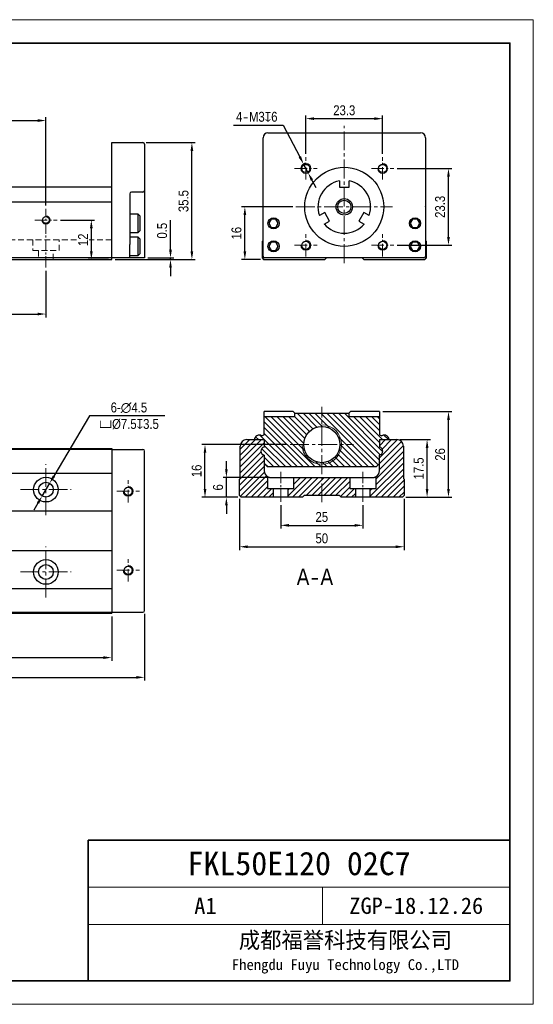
# Model space of a CAD drawing. Header units: millimetres. Extents: x 100 to 1971, y 30 to 690.
# Tile 12 of 20: x 850 to 1006, y 30 to 329. Entities that reach past the tile are written whole.
import ezdxf

# ---------------------------------------------------------------- set-up
doc = ezdxf.new("R2010")
doc.units = ezdxf.units.MM
doc.linetypes.add('CENTER2', pattern=[28.575, 19.05, -3.175, 3.175, -3.175])
doc.linetypes.add('DASHED', pattern=[19.05, 12.7, -6.35])
doc.layers.get('Defpoints').update_dxf_attribs({"lineweight": 13})
for name, color, linetype, lineweight in [('剖面', 252, 'Continuous', 5), ('小粗', 7, 'Continuous', 25), ('标注', 3, 'Continuous', 13), ('点划线', 1, 'CENTER2', 13), ('粗线', 7, 'Continuous', 35), ('细线', 7, 'Continuous', 13), ('虚线', 253, 'DASHED', 13)]:
    doc.layers.add(name, color=color, linetype=linetype, lineweight=lineweight)
doc.styles.add('3.5', font='ARIALN.TTF', dxfattribs={"height": 3})
doc.styles.add('7', font='ARIALN.TTF', dxfattribs={"height": 7})
doc.styles.add('图号', font='txt', dxfattribs={"height": 3.5})
doc.dimstyles.new('A4—对齐', dxfattribs={"dimtxt": 3, "dimasz": 2.5, "dimexe": 1, "dimexo": 1, "dimgap": 1, "dimtad": 1, "dimdec": 1, "dimzin": 9, "dimdsep": 46, "dimtxsty": '3.5', "dimcen": 2.5, "dimadec": 0, "dimazin": 0, "dimtm": 1e-09, "dimtfac": 1, "dimtdec": 1, "dimtmove": 0, "dimatfit": 3, "dimfxl": 0, "dimtolj": 1, "dimarcsym": 0})
doc.dimstyles.new('A4—水平', dxfattribs={"dimtxt": 3.5, "dimasz": 2.5, "dimexe": 2, "dimexo": 1, "dimgap": 1, "dimtad": 1, "dimtih": 1, "dimtoh": 1, "dimdec": 1, "dimzin": 12, "dimdsep": 46, "dimtxsty": '3.5', "dimcen": 2.5, "dimadec": 0, "dimazin": 0, "dimtm": 1e-09, "dimtfac": 1, "dimtdec": 1, "dimtmove": 0, "dimatfit": 3, "dimfxl": 0, "dimtolj": 1, "dimarcsym": 0})

# ---------------------------------------------------------------- blocks, each defined once
blk = doc.blocks.new('A4图框')
at = {"layer": '粗线'}
for p in [(202, 5), (292, 35)]:
    blk.add_line(p, (202, 35), dxfattribs=at)
blk.add_lwpolyline([(5, 205), (292, 205), (292, 5), (5, 5)], close=True, dxfattribs=at)
at = {"layer": '细线'}
for p, q in [((292, 25), (202, 25)), ((252, 17), (252, 25)), ((292, 17), (202, 17))]:
    blk.add_line(p, q, dxfattribs=at)
blk.add_lwpolyline([(0, 210), (297, 210), (297, 0), (0, 0)], close=True, dxfattribs=at)
at = {"layer": '细线', "insert": (256.89, 11), "char_height": 3.5, "width": 70.2104, "attachment_point": 5, "style": '图号'}
blk.add_mtext('成都福誉科技有限公司\\P{\\H0.65714x;Fhengdu Fuyu Technology Co.,LTD}', dxfattribs=at)
blk = doc.blocks.new('*D45')
at = {"layer": 'Defpoints', "color": 0, "transparency": 16777216}
for p in [(912.4, 189.97), (925.9, 189.97), (916.9, 183.97)]:
    blk.add_point(p, dxfattribs=at)
at = {"layer": '标注', "color": 0, "lineweight": -2, "transparency": 16777216}
for p, q in [((912.4, 192.47), (912.4, 194.97)), ((924.9, 189.97), (911.4, 189.97)), ((912.4, 183.97), (912.4, 189.97)), ((915.9, 183.97), (911.4, 183.97)), ((912.4, 181.47), (912.4, 178.97))]:
    blk.add_line(p, q, dxfattribs=at)
at = {"layer": '标注', "color": 0, "transparency": 16777216}
for points in [[(911.99, 192.47), (912.82, 192.47), (912.4, 189.97)], [(911.99, 181.47), (912.82, 181.47), (912.4, 183.97)]]:
    blk.add_solid(points, dxfattribs=at)
at = {"layer": '标注', "color": 0, "transparency": 16777216, "insert": (909.87, 186.97), "char_height": 3, "attachment_point": 5, "rotation": 90, "style": '3.5'}
blk.add_mtext('\\A1;6', dxfattribs=at)
blk = doc.blocks.new('*D48')
at = {"layer": 'Defpoints', "color": 0, "transparency": 16777216}
for p in [(857.55, 298.35), (697.55, 271.55), (857.55, 271.55)]:
    blk.add_point(p, dxfattribs=at)
at = {"layer": '标注', "color": 0, "lineweight": -2, "transparency": 16777216}
for p, q in [((697.55, 272.55), (697.55, 299.35)), ((857.55, 272.55), (857.55, 299.35)), ((700.05, 298.35), (855.05, 298.35))]:
    blk.add_line(p, q, dxfattribs=at)
at = {"layer": '标注', "color": 0, "transparency": 16777216}
for points in [[(700.05, 298.77), (700.05, 297.93), (697.55, 298.35)], [(855.05, 298.77), (855.05, 297.93), (857.55, 298.35)]]:
    blk.add_solid(points, dxfattribs=at)
at = {"layer": '标注', "color": 0, "transparency": 16777216, "insert": (777.55, 300.88), "char_height": 3, "width": 15.9784, "attachment_point": 5, "style": '3.5'}
blk.add_mtext('\\A1;160', dxfattribs=at)
blk = doc.blocks.new('*D53')
at = {"layer": 'Defpoints', "color": 0, "transparency": 16777216}
for p in [(697.55, 253.7), (857.55, 253.7), (857.55, 239.6)]:
    blk.add_point(p, dxfattribs=at)
at = {"layer": '标注', "color": 0, "lineweight": -2, "transparency": 16777216}
for p, q in [((697.55, 252.7), (697.55, 238.6)), ((857.55, 252.7), (857.55, 238.6)), ((700.05, 239.6), (855.05, 239.6))]:
    blk.add_line(p, q, dxfattribs=at)
at = {"layer": '标注', "color": 0, "transparency": 16777216}
for points in [[(700.05, 240.02), (700.05, 239.19), (697.55, 239.6)], [(855.05, 240.02), (855.05, 239.19), (857.55, 239.6)]]:
    blk.add_solid(points, dxfattribs=at)
at = {"layer": '标注', "color": 0, "transparency": 16777216, "insert": (777.55, 242.13), "char_height": 3, "width": 26.9489, "attachment_point": 5, "style": '3.5'}
blk.add_mtext('\\A1;{\\fSimSun|b0|i0|c134|p34;2}×80', dxfattribs=at)
blk = doc.blocks.new('*D54')
at = {"layer": 'Defpoints', "color": 0, "transparency": 16777216}
for p in [(860.96, 268.15), (871.36, 268.15), (877.55, 256.15)]:
    blk.add_point(p, dxfattribs=at)
at = {"layer": '标注', "color": 0, "lineweight": -2, "transparency": 16777216}
for p, q in [((861.96, 268.15), (872.36, 268.15)), ((871.36, 258.65), (871.36, 265.65)), ((876.55, 256.15), (870.36, 256.15))]:
    blk.add_line(p, q, dxfattribs=at)
at = {"layer": '标注', "color": 0, "transparency": 16777216}
for points in [[(870.94, 265.65), (871.77, 265.65), (871.36, 268.15)], [(870.94, 258.65), (871.77, 258.65), (871.36, 256.15)]]:
    blk.add_solid(points, dxfattribs=at)
at = {"layer": '标注', "color": 0, "transparency": 16777216, "insert": (868.85, 262.15), "char_height": 3, "attachment_point": 5, "rotation": 90, "style": '3.5', "bg_fill": 3, "box_fill_scale": 1.1, "bg_fill_color": 256, "bg_fill_true_color": 13158600, "bg_fill_transparency": 0}
blk.add_mtext('\\A1;12', dxfattribs=at)
blk = doc.blocks.new('*D55')
at = {"layer": 'Defpoints', "color": 0, "transparency": 16777216}
for p in [(877.55, 256.15), (887.55, 256.65), (895.42, 256.65)]:
    blk.add_point(p, dxfattribs=at)
at = {"layer": '标注', "color": 0, "lineweight": -2, "transparency": 16777216}
for p, q in [((895.42, 259.15), (895.42, 268.14)), ((878.55, 256.15), (896.42, 256.15)), ((888.55, 256.65), (896.42, 256.65)), ((895.42, 256.15), (895.42, 256.65)), ((895.42, 253.65), (895.42, 251.15))]:
    blk.add_line(p, q, dxfattribs=at)
at = {"layer": '标注', "color": 0, "transparency": 16777216}
for points in [[(895, 259.15), (895.83, 259.15), (895.42, 256.65)], [(895, 253.65), (895.83, 253.65), (895.42, 256.15)]]:
    blk.add_solid(points, dxfattribs=at)
at = {"layer": '标注', "color": 0, "transparency": 16777216, "insert": (892.88, 264.9), "char_height": 3, "attachment_point": 5, "rotation": 90, "style": '3.5'}
blk.add_mtext('\\A1;0.5', dxfattribs=at)
blk = doc.blocks.new('*D56')
at = {"layer": 'Defpoints', "color": 0, "transparency": 16777216}
for p in [(887.05, 291.65), (901.92, 291.65), (877.55, 256.15)]:
    blk.add_point(p, dxfattribs=at)
at = {"layer": '标注', "color": 0, "lineweight": -2, "transparency": 16777216}
for p, q in [((888.05, 291.65), (902.92, 291.65)), ((901.92, 258.65), (901.92, 289.15)), ((878.55, 256.15), (902.92, 256.15))]:
    blk.add_line(p, q, dxfattribs=at)
at = {"layer": '标注', "color": 0, "transparency": 16777216}
for points in [[(901.5, 289.15), (902.33, 289.15), (901.92, 291.65)], [(901.5, 258.65), (902.33, 258.65), (901.92, 256.15)]]:
    blk.add_solid(points, dxfattribs=at)
at = {"layer": '标注', "color": 0, "transparency": 16777216, "insert": (899.38, 273.9), "char_height": 3, "attachment_point": 5, "rotation": 90, "style": '3.5'}
blk.add_mtext('\\A1;35.5', dxfattribs=at)
blk = doc.blocks.new('*D57')
at = {"layer": 'Defpoints', "color": 0, "transparency": 16777216}
for p in [(918.01, 272.15), (933.55, 272.15), (923.73, 256.15)]:
    blk.add_point(p, dxfattribs=at)
at = {"layer": '标注', "color": 0, "lineweight": -2, "transparency": 16777216}
for p, q in [((932.55, 272.15), (917.01, 272.15)), ((918.01, 258.65), (918.01, 269.65)), ((922.73, 256.15), (917.01, 256.15))]:
    blk.add_line(p, q, dxfattribs=at)
at = {"layer": '标注', "color": 0, "transparency": 16777216}
for points in [[(917.6, 269.65), (918.43, 269.65), (918.01, 272.15)], [(917.6, 258.65), (918.43, 258.65), (918.01, 256.15)]]:
    blk.add_solid(points, dxfattribs=at)
at = {"layer": '标注', "color": 0, "transparency": 16777216, "insert": (915.48, 264.15), "char_height": 3, "attachment_point": 5, "rotation": 90, "style": '3.5'}
blk.add_mtext('\\A1;16', dxfattribs=at)
blk = doc.blocks.new('*D58')
at = {"layer": 'Defpoints', "color": 0, "transparency": 16777216}
for p in [(959.89, 298.93), (936.56, 287.22), (959.89, 287.22)]:
    blk.add_point(p, dxfattribs=at)
at = {"layer": '标注', "color": 0, "lineweight": -2, "transparency": 16777216}
for p, q in [((936.56, 288.22), (936.56, 299.93)), ((959.89, 288.22), (959.89, 299.93)), ((939.06, 298.93), (957.39, 298.93))]:
    blk.add_line(p, q, dxfattribs=at)
at = {"layer": '标注', "color": 0, "transparency": 16777216}
for points in [[(939.06, 299.35), (939.06, 298.52), (936.56, 298.93)], [(957.39, 299.35), (957.39, 298.52), (959.89, 298.93)]]:
    blk.add_solid(points, dxfattribs=at)
at = {"layer": '标注', "color": 0, "transparency": 16777216, "insert": (948.23, 301.46), "char_height": 3, "attachment_point": 5, "style": '3.5'}
blk.add_mtext('\\A1;23.3', dxfattribs=at)
blk = doc.blocks.new('*D59')
at = {"layer": 'Defpoints', "color": 0, "transparency": 16777216}
for p in [(963.3, 283.81), (979.9, 283.81), (963.3, 260.48)]:
    blk.add_point(p, dxfattribs=at)
at = {"layer": '标注', "color": 0, "lineweight": -2, "transparency": 16777216}
for p, q in [((964.3, 283.81), (980.9, 283.81)), ((979.9, 262.98), (979.9, 281.31)), ((964.3, 260.48), (980.9, 260.48))]:
    blk.add_line(p, q, dxfattribs=at)
at = {"layer": '标注', "color": 0, "transparency": 16777216}
for points in [[(979.49, 281.31), (980.32, 281.31), (979.9, 283.81)], [(979.49, 262.98), (980.32, 262.98), (979.9, 260.48)]]:
    blk.add_solid(points, dxfattribs=at)
at = {"layer": '标注', "color": 0, "transparency": 16777216, "insert": (977.37, 272.15), "char_height": 3, "attachment_point": 5, "rotation": 90, "style": '3.5'}
blk.add_mtext('\\A1;23.3', dxfattribs=at)
blk = doc.blocks.new('*D60')
at = {"layer": 'Defpoints', "color": 0, "transparency": 16777216}
for p in [(935.86, 285.14), (937.25, 282.48)]:
    blk.add_point(p, dxfattribs=at)
at = {"layer": '标注', "color": 0, "lineweight": -2, "transparency": 16777216}
for p, q in [((914.58, 296.95), (929.69, 296.95)), ((929.69, 296.95), (934.71, 287.36)), ((937.25, 282.48), (935.86, 285.14)), ((938.41, 280.27), (939.57, 278.05))]:
    blk.add_line(p, q, dxfattribs=at)
blk.add_arc((936.56, 283.81), 1.5, 90, 194.0059, dxfattribs=at)
at = {"layer": '标注', "color": 0, "transparency": 16777216}
for points in [[(935.07, 287.55), (934.34, 287.16), (935.86, 285.14)], [(938.78, 280.46), (938.04, 280.08), (937.25, 282.48)]]:
    blk.add_solid(points, dxfattribs=at)
at = {"layer": '标注', "color": 0, "transparency": 16777216, "insert": (921.63, 299.48), "char_height": 3, "width": 26.2693, "attachment_point": 5, "style": '3.5'}
blk.add_mtext('\\A1;4{\\fSimSun|b0|i0|c134|p34;-}M3{\\Fgdt|c134;x}6', dxfattribs=at)
blk = doc.blocks.new('*D70')
at = {"layer": 'Defpoints', "color": 0, "transparency": 16777216}
for p in [(677.55, 148.78), (877.55, 148.78), (877.55, 135.28)]:
    blk.add_point(p, dxfattribs=at)
at = {"layer": '标注', "color": 0, "lineweight": -2, "transparency": 16777216}
for p, q in [((677.55, 147.78), (677.55, 134.28)), ((877.55, 147.78), (877.55, 134.28)), ((680.05, 135.28), (875.05, 135.28))]:
    blk.add_line(p, q, dxfattribs=at)
at = {"layer": '标注', "color": 0, "transparency": 16777216}
for points in [[(680.05, 135.69), (680.05, 134.86), (677.55, 135.28)], [(875.05, 135.69), (875.05, 134.86), (877.55, 135.28)]]:
    blk.add_solid(points, dxfattribs=at)
at = {"layer": '标注', "color": 0, "transparency": 16777216, "insert": (777.55, 137.81), "char_height": 3, "width": 27.1458, "attachment_point": 5, "style": '3.5'}
blk.add_mtext('\\A1;200', dxfattribs=at)
blk = doc.blocks.new('*D71')
at = {"layer": 'Defpoints', "color": 0, "transparency": 16777216}
for p in [(887.55, 149.58), (617.55, 149.08), (887.55, 129.28)]:
    blk.add_point(p, dxfattribs=at)
at = {"layer": '标注', "color": 0, "lineweight": -2, "transparency": 16777216}
for p, q in [((617.55, 148.08), (617.55, 128.28)), ((887.55, 148.58), (887.55, 128.28)), ((620.05, 129.28), (885.05, 129.28))]:
    blk.add_line(p, q, dxfattribs=at)
at = {"layer": '标注', "color": 0, "transparency": 16777216}
for points in [[(620.05, 129.69), (620.05, 128.86), (617.55, 129.28)], [(885.05, 129.69), (885.05, 128.86), (887.55, 129.28)]]:
    blk.add_solid(points, dxfattribs=at)
at = {"layer": '标注', "color": 0, "transparency": 16777216, "insert": (752.55, 131.81), "char_height": 3, "width": 31.5025, "attachment_point": 5, "style": '3.5'}
blk.add_mtext('\\A1;270', dxfattribs=at)
blk = doc.blocks.new('*D78')
at = {"layer": 'Defpoints', "color": 0, "transparency": 16777216}
for p in [(858.7, 188.22), (856.41, 184.34)]:
    blk.add_point(p, dxfattribs=at)
at = {"layer": '标注', "color": 0, "lineweight": -2, "transparency": 16777216}
for p, q in [((870.79, 208.68), (859.97, 190.37)), ((893.74, 208.68), (870.79, 208.68)), ((856.41, 184.34), (858.7, 188.22)), ((855.13, 182.19), (853.86, 180.04))]:
    blk.add_line(p, q, dxfattribs=at)
at = {"layer": '标注', "color": 0, "transparency": 16777216}
for points in [[(859.61, 190.58), (860.33, 190.16), (858.7, 188.22)], [(854.77, 182.4), (855.49, 181.98), (856.41, 184.34)]]:
    blk.add_solid(points, dxfattribs=at)
at = {"layer": '标注', "color": 0, "transparency": 16777216, "insert": (882.77, 208.68), "char_height": 3, "width": 41.7241, "attachment_point": 5, "style": '3.5'}
blk.add_mtext('\\A1;6-∅4.5\\P{\\Fgdt|c134;v}%%C7.5{\\Fgdt|c134;x}3.5', dxfattribs=at)
blk = doc.blocks.new('*D79')
at = {"layer": 'Defpoints', "color": 0, "transparency": 16777216}
for p in [(905.9, 199.97), (931.77, 199.97), (916.9, 183.97)]:
    blk.add_point(p, dxfattribs=at)
at = {"layer": '标注', "color": 0, "lineweight": -2, "transparency": 16777216}
for p, q in [((930.77, 199.97), (904.9, 199.97)), ((905.9, 186.47), (905.9, 197.47)), ((915.9, 183.97), (904.9, 183.97))]:
    blk.add_line(p, q, dxfattribs=at)
at = {"layer": '标注', "color": 0, "transparency": 16777216}
for points in [[(905.49, 197.47), (906.32, 197.47), (905.9, 199.97)], [(905.49, 186.47), (906.32, 186.47), (905.9, 183.97)]]:
    blk.add_solid(points, dxfattribs=at)
at = {"layer": '标注', "color": 0, "transparency": 16777216, "insert": (903.37, 191.97), "char_height": 3, "attachment_point": 5, "rotation": 90, "style": '3.5'}
blk.add_mtext('\\A1;16', dxfattribs=at)
blk = doc.blocks.new('*D80')
at = {"layer": 'Defpoints', "color": 0, "transparency": 16777216}
for p in [(964.2, 201.47), (973.4, 201.47), (965.9, 183.97)]:
    blk.add_point(p, dxfattribs=at)
at = {"layer": '标注', "color": 0, "lineweight": -2, "transparency": 16777216}
for p, q in [((965.2, 201.47), (974.4, 201.47)), ((973.4, 186.47), (973.4, 198.97)), ((966.9, 183.97), (974.4, 183.97))]:
    blk.add_line(p, q, dxfattribs=at)
at = {"layer": '标注', "color": 0, "transparency": 16777216}
for points in [[(972.99, 198.97), (973.82, 198.97), (973.4, 201.47)], [(972.99, 186.47), (973.82, 186.47), (973.4, 183.97)]]:
    blk.add_solid(points, dxfattribs=at)
at = {"layer": '标注', "color": 0, "transparency": 16777216, "insert": (970.87, 192.72), "char_height": 3, "attachment_point": 5, "rotation": 90, "style": '3.5'}
blk.add_mtext('\\A1;17.5', dxfattribs=at)
blk = doc.blocks.new('*D81')
at = {"layer": 'Defpoints', "color": 0, "transparency": 16777216}
for p in [(958.9, 209.97), (979.9, 209.97), (965.9, 183.97)]:
    blk.add_point(p, dxfattribs=at)
at = {"layer": '标注', "color": 0, "lineweight": -2, "transparency": 16777216}
for p, q in [((959.9, 209.97), (980.9, 209.97)), ((979.9, 186.47), (979.9, 207.47)), ((966.9, 183.97), (980.9, 183.97))]:
    blk.add_line(p, q, dxfattribs=at)
at = {"layer": '标注', "color": 0, "transparency": 16777216}
for points in [[(979.49, 207.47), (980.32, 207.47), (979.9, 209.97)], [(979.49, 186.47), (980.32, 186.47), (979.9, 183.97)]]:
    blk.add_solid(points, dxfattribs=at)
at = {"layer": '标注', "color": 0, "transparency": 16777216, "insert": (977.37, 196.97), "char_height": 3, "attachment_point": 5, "rotation": 90, "style": '3.5'}
blk.add_mtext('\\A1;26', dxfattribs=at)
blk = doc.blocks.new('*D82')
at = {"layer": 'Defpoints', "color": 0, "transparency": 16777216}
for p in [(928.9, 182.54), (953.9, 182.54), (953.9, 175.44)]:
    blk.add_point(p, dxfattribs=at)
at = {"layer": '标注', "color": 0, "lineweight": -2, "transparency": 16777216}
for p, q in [((928.9, 181.54), (928.9, 174.44)), ((953.9, 181.54), (953.9, 174.44)), ((931.4, 175.44), (951.4, 175.44))]:
    blk.add_line(p, q, dxfattribs=at)
at = {"layer": '标注', "color": 0, "transparency": 16777216}
for points in [[(931.4, 175.85), (931.4, 175.02), (928.9, 175.44)], [(951.4, 175.85), (951.4, 175.02), (953.9, 175.44)]]:
    blk.add_solid(points, dxfattribs=at)
at = {"layer": '标注', "color": 0, "transparency": 16777216, "insert": (941.4, 177.97), "char_height": 3, "attachment_point": 5, "style": '3.5'}
blk.add_mtext('\\A1;25', dxfattribs=at)
blk = doc.blocks.new('*D83')
at = {"layer": 'Defpoints', "color": 0, "transparency": 16777216}
for p in [(916.4, 184.47), (966.4, 184.47), (966.4, 168.94)]:
    blk.add_point(p, dxfattribs=at)
at = {"layer": '标注', "color": 0, "lineweight": -2, "transparency": 16777216}
for p, q in [((916.4, 183.47), (916.4, 167.94)), ((966.4, 183.47), (966.4, 167.94)), ((918.9, 168.94), (963.9, 168.94))]:
    blk.add_line(p, q, dxfattribs=at)
at = {"layer": '标注', "color": 0, "transparency": 16777216}
for points in [[(918.9, 169.35), (918.9, 168.52), (916.4, 168.94)], [(963.9, 169.35), (963.9, 168.52), (966.4, 168.94)]]:
    blk.add_solid(points, dxfattribs=at)
at = {"layer": '标注', "color": 0, "transparency": 16777216, "insert": (941.4, 171.47), "char_height": 3, "attachment_point": 5, "style": '3.5'}
blk.add_mtext('\\A1;50', dxfattribs=at)

msp = doc.modelspace()

# ---------------------------------------------------------------- hatches: boundary and pattern name
at = {"layer": '剖面'}
h = msp.add_hatch(dxfattribs=at)
h.set_pattern_fill('ANSI31', color=256, scale=0.4, angle=90)
h.set_pattern_definition([(135, (455.878, -20.1502), (-0.8980256, -0.8980256), [])])
h.paths.add_polyline_path([(947.4, 199.97), (946.9, 199.97, -0.414214), (941.4, 194.47), (941.4, 193.97, 0.414214)], flags=17)
h.paths.add_polyline_path([(941.4, 205.97), (941.4, 205.47, -0.414214), (946.9, 199.97), (947.4, 199.97, 0.414214)], flags=17)
h.paths.add_polyline_path([(941.4, 194.47, -0.414214), (935.9, 199.97), (935.4, 199.97, 0.414214), (941.4, 193.97)], flags=17)
h.paths.add_polyline_path([(958.9, 202.94), (958.9, 208.47), (949.6, 208.47), (949.6, 209.47), (941.4, 209.47), (941.4, 205.97, -1), (941.4, 193.97), (941.4, 193.17), (957.9, 193.17), (958.86, 194.12, 0.055054), (958.9, 194.56), (958.9, 196.75, 0.816497), (958.9, 199.2), (958.9, 201.47), (961.9, 201.47, 0.536112), (959.69, 202.65)])
h.paths.add_polyline_path([(941.4, 205.47), (941.4, 209.47), (933.2, 209.47), (933.2, 208.47), (923.9, 208.47), (923.9, 202.94), (923.11, 202.65, 0.536112), (920.91, 201.47), (923.9, 201.47), (923.9, 199.2, 0.816497), (923.9, 196.75), (923.9, 194.56, 0.055054), (923.95, 194.12), (924.9, 193.17), (941.4, 193.17), (941.4, 193.97, -0.414214), (935.4, 199.97), (935.9, 199.97, -0.414214)])
h = msp.add_hatch(dxfattribs=at)
h.set_pattern_fill('ANSI31', color=256, scale=0.4)
h.set_pattern_definition([(45, (961.852, 189.9569), (-0.898026, 0.898026), [])])
h.paths.add_polyline_path([(966.2, 199.47, 0.414214), (964.2, 201.47), (958.9, 201.47), (958.9, 199.2, -0.816497), (958.9, 196.75), (958.9, 191.97, -0.267949), (957.9, 190.24), (957.9, 186.67), (956.15, 186.67), (956.15, 183.97), (965.9, 183.97), (966.4, 184.47), (966.4, 189.47), (966.2, 189.67)])
h.paths.add_polyline_path([(949.9, 189.97), (941.4, 189.97), (941.4, 184.47), (946.8, 184.47), (947.3, 183.97), (951.65, 183.97), (951.65, 186.67), (949.9, 186.67)])
h.paths.add_polyline_path([(941.4, 189.97), (932.9, 189.97), (932.9, 186.67), (931.15, 186.67), (931.15, 183.97), (935.5, 183.97), (936, 184.47), (941.4, 184.47)])
h.paths.add_polyline_path([(926.65, 186.67), (924.9, 186.67), (924.9, 190.24, -0.267949), (923.9, 191.97), (923.9, 196.75, -0.816497), (923.9, 199.2), (923.9, 201.47), (918.6, 201.47, 0.414214), (916.6, 199.47), (916.6, 189.67), (916.4, 189.47), (916.4, 184.47), (916.9, 183.97), (926.65, 183.97)])

# ---------------------------------------------------------------- linework, layer by layer
at = {"layer": '小粗'}
for p, q in [((923.53, 257.15), (923.53, 293.15)), ((925.03, 294.65), (971.43, 294.65)), ((972.93, 293.15), (972.93, 257.15)), ((877.55, 291.65), (887.05, 291.65)), ((877.55, 256.15), (877.55, 291.65)), ((887.55, 291.15), (887.55, 256.65)), ((877.55, 278.15), (808.35, 278.15)), ((946.73, 280), (946.73, 278.15)), ((946.73, 278.15), (949.73, 278.15)), ((949.73, 278.15), (949.73, 280)), ((883.05, 276.15), (883.05, 267.67)), ((887.05, 276.65), (883.55, 276.65)), ((677.55, 273.65), (877.55, 273.65)), ((885.55, 269.9), (883.05, 269.9)), ((886.05, 269.4), (885.55, 269.9)), ((885.55, 264.4), (885.55, 269.9)), ((886.05, 269.4), (886.05, 264.9)), ((923.43, 271.65), (923.43, 261.85)), ((942.28, 270.45), (940.67, 269.52)), ((943.78, 267.85), (942.28, 270.45)), ((954.17, 270.45), (952.67, 267.85)), ((955.78, 269.52), (954.17, 270.45)), ((973.03, 261.85), (973.03, 271.65)), ((883.05, 266.62), (883.05, 260.67)), ((926.01, 268.4), (925.28, 267.15)), ((925.28, 267.15), (926.01, 265.9)), ((927.45, 268.4), (926.01, 268.4)), ((928.17, 267.15), (927.45, 268.4)), ((927.45, 265.9), (928.17, 267.15)), ((942.17, 266.92), (943.78, 267.85)), ((952.67, 267.85), (954.28, 266.92)), ((969.01, 268.4), (968.28, 267.15)), ((968.28, 267.15), (969.01, 265.9)), ((970.45, 268.4), (969.01, 268.4)), ((971.17, 267.15), (970.45, 268.4)), ((970.45, 265.9), (971.17, 267.15)), ((883.05, 264.4), (885.55, 264.4)), ((885.55, 264.4), (886.05, 264.9)), ((926.01, 265.9), (927.45, 265.9)), ((969.01, 265.9), (970.45, 265.9)), ((885.55, 262.9), (883.05, 262.9)), ((886.05, 262.4), (885.55, 262.9)), ((885.55, 257.4), (885.55, 262.9)), ((886.05, 262.4), (886.05, 257.9)), ((923.23, 261.65), (923.43, 261.85)), ((923.23, 261.65), (923.23, 256.65)), ((926.01, 261.4), (925.28, 260.15)), ((925.28, 260.15), (926.01, 258.9)), ((927.45, 261.4), (926.01, 261.4)), ((928.17, 260.15), (927.45, 261.4)), ((927.45, 258.9), (928.17, 260.15)), ((969.01, 261.4), (968.28, 260.15)), ((968.28, 260.15), (969.01, 258.9)), ((970.45, 261.4), (969.01, 261.4)), ((971.17, 260.15), (970.45, 261.4)), ((970.45, 258.9), (971.17, 260.15)), ((973.03, 261.85), (973.23, 261.65)), ((973.23, 256.65), (973.23, 261.65)), ((883.05, 256.65), (883.05, 259.62)), ((883.05, 257.4), (885.55, 257.4)), ((885.55, 257.4), (886.05, 257.9)), ((926.01, 258.9), (927.45, 258.9)), ((969.01, 258.9), (970.45, 258.9)), ((877.55, 256.65), (677.55, 256.65)), ((677.55, 256.15), (877.55, 256.15)), ((887.55, 256.65), (877.55, 256.65)), ((923.23, 256.65), (923.73, 256.15)), ((923.73, 256.15), (942.33, 256.15)), ((972.43, 256.65), (924.03, 256.65)), ((942.33, 256.15), (942.83, 256.65)), ((954.13, 256.15), (953.63, 256.65)), ((954.13, 256.15), (972.73, 256.15)), ((973.23, 256.65), (972.73, 256.15)), ((932.7, 209.97), (923.9, 209.97)), ((923.9, 202.94), (923.9, 209.97)), ((932.7, 209.97), (933.2, 209.47)), ((933.2, 208.47), (933.2, 209.47)), ((933.2, 209.47), (949.6, 209.47)), ((949.6, 209.47), (950.1, 209.97)), ((949.6, 209.47), (949.6, 208.47)), ((958.9, 209.97), (950.1, 209.97)), ((958.9, 209.97), (958.9, 202.94)), ((923.9, 208.47), (933.2, 208.47)), ((949.6, 208.47), (958.9, 208.47)), ((918.6, 201.47), (923.9, 201.47)), ((923.11, 202.65), (923.9, 202.94)), ((923.9, 201.47), (923.9, 199.2)), ((958.9, 202.94), (959.69, 202.65)), ((958.9, 201.47), (964.2, 201.47)), ((958.9, 201.47), (958.9, 199.2)), ((677.55, 198.78), (877.55, 198.78)), ((677.55, 198.58), (877.55, 198.58)), ((877.55, 198.78), (877.55, 148.78)), ((877.55, 198.48), (887.05, 198.48)), ((887.55, 149.58), (887.55, 197.98)), ((916.6, 189.67), (916.6, 199.47)), ((966.2, 199.47), (966.2, 189.67)), ((923.9, 196.75), (923.9, 191.97)), ((958.9, 191.97), (958.9, 196.75)), ((924.9, 193.17), (923.95, 194.12)), ((957.9, 193.17), (924.9, 193.17)), ((958.86, 194.12), (957.9, 193.17)), ((677.55, 191.28), (877.55, 191.28)), ((916.4, 189.47), (916.6, 189.67)), ((916.4, 184.47), (916.4, 189.47)), ((924.9, 190.24), (924.9, 186.67)), ((925.9, 189.97), (956.9, 189.97)), ((932.9, 186.67), (932.9, 189.97)), ((949.9, 189.97), (949.9, 186.67)), ((957.9, 186.67), (957.9, 190.24)), ((966.2, 189.67), (966.4, 189.47)), ((966.4, 189.47), (966.4, 184.47)), ((924.9, 186.67), (932.9, 186.67)), ((926.65, 186.67), (926.65, 183.97)), ((931.15, 183.97), (931.15, 186.67)), ((949.9, 186.67), (957.9, 186.67)), ((951.65, 186.67), (951.65, 183.97)), ((956.15, 183.97), (956.15, 186.67)), ((916.9, 183.97), (916.4, 184.47)), ((935.5, 183.97), (916.9, 183.97)), ((935.5, 183.97), (936, 184.47)), ((946.8, 184.47), (936, 184.47)), ((947.3, 183.97), (946.8, 184.47)), ((965.9, 183.97), (947.3, 183.97)), ((965.9, 183.97), (966.4, 184.47)), ((877.55, 179.78), (808.35, 179.78)), ((808.35, 167.78), (877.55, 167.78)), ((677.55, 156.28), (877.55, 156.28)), ((877.55, 148.98), (677.55, 148.98)), ((677.55, 148.78), (877.55, 148.78)), ((877.55, 149.08), (887.05, 149.08))]:
    msp.add_line(p, q, dxfattribs=at)
for centre, radius in [((936.56, 283.81), 1.25), ((936.56, 283.81), 1.25), ((948.23, 272.15), 12), ((959.89, 283.81), 1.25), ((948.23, 272.15), 2.5), ((948.23, 272.15), 2), ((857.55, 268.15), 1.02), ((926.73, 267.15), 1.7), ((969.73, 267.15), 1.7), ((926.73, 260.15), 1.7), ((936.56, 260.48), 1.25), ((959.89, 260.48), 1.25), ((969.73, 260.15), 1.7), ((941.4, 199.97), 5.5), ((857.55, 186.28), 3.75), ((857.55, 186.28), 2.25), ((882.55, 185.78), 1.25), ((857.55, 161.28), 3.75), ((857.55, 161.28), 2.25), ((882.55, 161.78), 1.25)]:
    msp.add_circle(centre, radius, dxfattribs=at)
for centre, radius, start, end in [((925.03, 293.15), 1.5, 90, 180), ((971.43, 293.15), 1.5, 0, 90), ((887.05, 291.15), 0.5, 0, 90), ((948.23, 272.15), 8, 100.8069, 199.1931), ((948.23, 272.15), 8, 340.8069, 79.1931), ((883.55, 276.15), 0.5, 90, 180), ((887.05, 277.15), 0.5, 270, 0), ((925.43, 271.65), 2, 161.8051, 180), ((971.03, 271.65), 2, 0, 18.1949), ((948.23, 272.15), 8, 220.8069, 319.1931), ((924.03, 257.15), 0.5, 180, 270), ((972.43, 257.15), 0.5, 270, 0), ((918.6, 199.47), 2, 90, 180), ((922.4, 201.33), 1.5, 61.8103, 174.5955), ((960.4, 201.33), 1.5, 5.4045, 118.1897), ((964.2, 199.47), 2, 0, 90), ((887.05, 197.98), 0.5, 0, 90), ((924.15, 197.97), 1.25, 101.537, 258.463), ((958.65, 197.97), 1.25, 281.537, 78.463), ((925.9, 194.56), 2, 180, 192.6047), ((956.9, 194.56), 2, 347.3953, 0), ((925.9, 191.97), 2, 180, 240), ((956.9, 191.97), 2, 300, 0), ((887.05, 149.58), 0.5, 270, 0)]:
    msp.add_arc(centre, radius, start, end, dxfattribs=at)
for points, knots in [([(883.05, 267.67), (883.05, 267.58), (883.05, 267.49), (883.05, 267.32), (883.05, 267.23), (883.05, 267.06), (883.05, 266.97), (883.05, 266.84), (883.05, 266.8), (883.05, 266.71), (883.05, 266.67), (883.05, 266.62)], [0, 0, 0, 0, 0.25, 0.25, 0.5, 0.5, 0.75, 0.75, 0.875, 0.875, 1, 1, 1, 1]), ([(883.05, 259.62), (883.05, 259.71), (883.05, 259.8), (883.05, 259.93), (883.05, 259.97), (883.05, 260.06), (883.05, 260.1), (883.05, 260.24), (883.05, 260.32), (883.05, 260.5), (883.05, 260.58), (883.05, 260.67)], [0, 0, 0, 0, 0.25, 0.25, 0.375, 0.375, 0.5, 0.5, 0.75, 0.75, 1, 1, 1, 1]), ([(924.9, 190.24), (924.9, 190.24), (924.91, 190.24), (924.92, 190.23), (924.93, 190.22), (924.94, 190.22), (924.95, 190.21), (924.96, 190.21), (924.96, 190.21), (924.99, 190.19), (925.02, 190.18), (925.08, 190.15), (925.12, 190.13), (925.2, 190.1), (925.25, 190.08), (925.32, 190.06), (925.33, 190.06), (925.36, 190.05), (925.4, 190.04), (925.44, 190.02), (925.54, 190), (925.6, 189.99), (925.75, 189.98), (925.82, 189.97), (925.9, 189.97)], [0, 0, 0, 0, 0.12445, 0.12445, 0.186989, 0.186989, 0.218259, 0.218259, 0.249529, 0.249529, 0.374607, 0.374607, 0.499686, 0.499686, 0.624764, 0.624764, 0.656034, 0.656034, 0.687304, 0.749843, 0.749843, 0.874921, 0.874921, 1, 1, 1, 1]), ([(956.9, 189.97), (956.98, 189.97), (957.06, 189.98), (957.2, 189.99), (957.27, 190), (957.36, 190.02), (957.39, 190.03), (957.45, 190.05), (957.48, 190.06), (957.56, 190.08), (957.6, 190.1), (957.69, 190.13), (957.73, 190.15), (957.79, 190.18), (957.82, 190.19), (957.84, 190.21), (957.85, 190.21), (957.86, 190.21), (957.87, 190.22), (957.88, 190.23), (957.9, 190.24), (957.9, 190.24), (957.9, 190.24)], [0, 0, 0, 0, 0.125073, 0.125073, 0.250146, 0.250146, 0.312683, 0.312683, 0.375219, 0.375219, 0.500292, 0.500292, 0.625365, 0.625365, 0.750438, 0.750438, 0.781706, 0.781706, 0.812975, 0.875511, 0.875511, 1, 1, 1, 1])]:
    msp.add_open_spline(points, degree=3, knots=knots, dxfattribs=at)
at = {"layer": '标注'}
for centre, radius in [((936.56, 283.81), 1.5), ((959.89, 283.81), 1.5), ((857.55, 268.15), 1.25), ((936.56, 260.48), 1.5), ((959.89, 260.48), 1.5), ((941.4, 199.97), 6), ((882.55, 185.78), 1.5), ((882.55, 161.78), 1.5)]:
    msp.add_arc(centre, radius, 180, 90, dxfattribs=at)
at = {"layer": '点划线', "ltscale": 0.3}
for p, q in [((948.23, 255.07), (948.23, 296.72)), ((933.55, 272.15), (962.9, 272.15)), ((941.4, 182.44), (941.4, 211.43)), ((931.77, 199.97), (951.04, 199.97)), ((857.55, 178.56), (857.55, 194)), ((849.83, 186.28), (865.27, 186.28)), ((857.55, 153.56), (857.55, 169)), ((849.83, 161.28), (865.27, 161.28))]:
    msp.add_line(p, q, dxfattribs=at)
at = {"layer": '点划线', "ltscale": 0.2}
for p, q in [((936.56, 280.41), (936.56, 287.22)), ((959.89, 280.41), (959.89, 287.22)), ((933.15, 283.81), (939.97, 283.81)), ((956.49, 283.81), (963.3, 283.81)), ((854.14, 268.15), (860.96, 268.15)), ((936.56, 257.07), (936.56, 263.89)), ((959.89, 257.07), (959.89, 263.89)), ((933.15, 260.48), (939.97, 260.48)), ((956.49, 260.48), (963.3, 260.48)), ((928.9, 182.54), (928.9, 191.7)), ((953.9, 182.54), (953.9, 191.7)), ((882.55, 182.37), (882.55, 189.19)), ((879.14, 185.78), (885.96, 185.78)), ((882.55, 158.37), (882.55, 165.19)), ((879.14, 161.78), (885.96, 161.78))]:
    msp.add_line(p, q, dxfattribs=at)
at = {"layer": '点划线', "ltscale": 0.18}
msp.add_line((857.55, 253.7), (857.55, 271.55), dxfattribs=at)
at = {"layer": '虚线', "ltscale": 0.14}
for p, q in [((877.55, 262.15), (677.55, 262.15)), ((853.55, 262.15), (853.55, 258.85)), ((861.55, 258.85), (861.55, 262.15)), ((853.55, 258.85), (861.55, 258.85)), ((855.3, 258.85), (855.3, 256.15)), ((859.8, 256.15), (859.8, 258.85))]:
    msp.add_line(p, q, dxfattribs=at)

# ---------------------------------------------------------------- block references
at = {"layer": '标注', "xscale": 1.423719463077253, "yscale": 1.423719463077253, "zscale": 1.423719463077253}
msp.add_blockref('A4图框', (582.84, 30), dxfattribs=at)

# ---------------------------------------------------------------- texts
at = {"layer": '标注', "insert": (933.79, 162.32), "char_height": 5, "attachment_point": 1, "style": '7'}
msp.add_mtext_dynamic_manual_height_columns('A{\\fSimSun|b0|i0|c134|p34;-}A', width=32.1388, gutter_width=35, heights=[0], dxfattribs=at)
at = {"layer": '标注', "attachment_point": 5, "style": '图号'}
for s, insert, char_height, width in [('FKL50E120 02C7', (934.5, 72.71), 7.1186, 128.1348), ('A1', (906.03, 59.9), 4.983, 71.186), ('ZGP-18.12.26', (970.1, 59.9), 4.983, 56.9488)]:
    msp.add_mtext(s, dxfattribs=dict(at, insert=insert, char_height=char_height, width=width))

# ---------------------------------------------------------------- dimensions: what is measured, and where the dimension line sits
at = {"layer": '标注'}
for base, p1, p2, text, picture, middle in [((857.55, 298.35), (697.55, 271.55), (857.55, 271.55), '160', '*D48', (777.55, 300.88)), ((857.55, 239.6), (697.55, 253.7), (857.55, 253.7), '{\\fSimSun|b0|i0|c134|p34;2}×80', '*D53', (777.55, 242.13)), ((887.55, 129.28), (617.55, 149.08), (887.55, 149.58), '270', '*D71', (752.55, 131.81)), ((877.55, 135.28), (677.55, 148.78), (877.55, 148.78), '200', '*D70', (777.55, 137.81))]:
    dim = msp.add_linear_dim(base=base, p1=p1, p2=p2, text=text, dimstyle='A4—对齐', dxfattribs=at)
    dim.commit()
    dim.dimension.update_dxf_attribs({"geometry": picture, "text_midpoint": middle})
for base, p1, p2, picture, middle in [((959.89, 298.93), (936.56, 287.22), (959.89, 287.22), '*D58', (948.23, 301.46)), ((966.4, 168.94), (916.4, 184.47), (966.4, 184.47), '*D83', (941.4, 171.47))]:
    dim = msp.add_linear_dim(base=base, p1=p1, p2=p2, dimstyle='A4—对齐', dxfattribs=at)
    dim.commit()
    dim.dimension.update_dxf_attribs({"geometry": picture, "text_midpoint": middle})
for p1, p2, text, picture, middle in [((937.25, 282.48), (935.86, 285.14), '4{\\fSimSun|b0|i0|c134|p34;-}M3{\\Fgdt|c134;x}6', '*D60', (921.63, 296.95)), ((856.41, 184.34), (858.7, 188.22), '6-<>\\X{\\Fgdt|c134;v}%%C7.5{\\Fgdt|c134;x}3.5', '*D78', (882.77, 208.68))]:
    dim = msp.add_diameter_dim_2p(p1=p1, p2=p2, text=text, dimstyle='A4—水平', dxfattribs=at)
    dim.commit()
    dim.dimension.update_dxf_attribs({"geometry": picture, "text_midpoint": middle, "dimtype": 163})
for base, p1, p2, picture, middle in [((979.9, 283.81), (963.3, 260.48), (963.3, 283.81), '*D59', (979.9, 272.15)), ((912.4, 189.97), (916.9, 183.97), (925.9, 189.97), '*D45', (912.4, 186.97))]:
    dim = msp.add_linear_dim(base=base, p1=p1, p2=p2, angle=90, dimstyle='A4—对齐', dxfattribs=at)
    dim.commit()
    dim.dimension.update_dxf_attribs({"geometry": picture, "text_midpoint": middle, "dimtype": 160})
for base, p1, p2, picture, middle in [((918.01, 272.15), (923.73, 256.15), (933.55, 272.15), '*D57', (915.48, 264.15)), ((979.9, 209.97), (965.9, 183.97), (958.9, 209.97), '*D81', (977.37, 196.97)), ((973.4, 201.47), (965.9, 183.97), (964.2, 201.47), '*D80', (970.87, 192.72)), ((905.9, 199.97), (916.9, 183.97), (931.77, 199.97), '*D79', (903.37, 191.97))]:
    dim = msp.add_linear_dim(base=base, p1=p1, p2=p2, angle=90, dimstyle='A4—对齐', dxfattribs=at)
    dim.commit()
    dim.dimension.update_dxf_attribs({"geometry": picture, "text_midpoint": middle})
dim = msp.add_linear_dim(base=(953.9, 175.44), p1=(928.9, 182.54), p2=(953.9, 182.54), dimstyle='A4—对齐', dxfattribs=at)
dim.commit()
dim.dimension.update_dxf_attribs({"geometry": '*D82', "text_midpoint": (941.4, 175.44), "dimtype": 160})

# ---------------------------------------------------------------- next in the draw order: dimensions: what is measured, and where the dimension line sits
dim = msp.add_linear_dim(base=(871.36, 268.15), p1=(877.55, 256.15), p2=(860.96, 268.15), angle=90, dimstyle='A4—对齐', override={"dimtfill": 1}, dxfattribs=at)
dim.commit()
dim.dimension.update_dxf_attribs({"geometry": '*D54', "text_midpoint": (868.85, 262.15)})

# ---------------------------------------------------------------- next in the draw order: dimensions: what is measured, and where the dimension line sits
for base, p2, picture, middle in [((901.92, 291.65), (887.05, 291.65), '*D56', (899.38, 273.9)), ((895.42, 256.65), (887.55, 256.65), '*D55', (892.88, 264.9))]:
    dim = msp.add_linear_dim(base=base, p1=(877.55, 256.15), p2=p2, angle=90, dimstyle='A4—对齐', dxfattribs=at)
    dim.commit()
    dim.dimension.update_dxf_attribs({"geometry": picture, "text_midpoint": middle})

doc.saveas('drawing.dxf')
